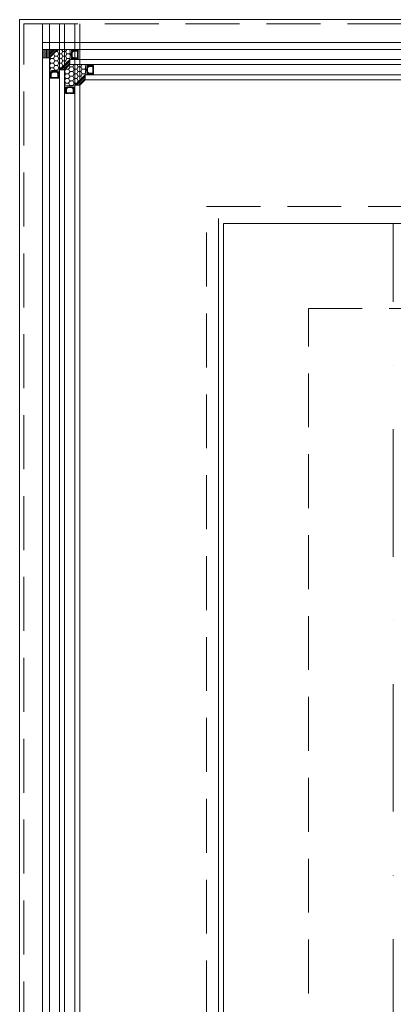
# Model space of a CAD drawing. Header units: millimetres. Extents: x 213386 to 506888, y 183055 to 450952.
# Tile 232 of 256: x 373037 to 373477, y 306813 to 307972. Entities that reach past the tile are written whole.
import ezdxf

# ---------------------------------------------------------------- set-up
doc = ezdxf.new("R2010")
doc.units = ezdxf.units.MM
doc.linetypes.add('CK_Čerchovaná 50', pattern=[6, 3, -1.5, 0, -1.5])
doc.linetypes.add('ČÁRKOVANÁ', pattern=[19.05, 12.7, -6.35])
doc.layers.add('FASÁDA DETAILNÍ', color=255, linetype='Continuous', lineweight=0)
doc.layers.add('TENKA', color=255, linetype='Continuous', lineweight=0)
pattern_1 = [(225, (415453.0111, 232372.1125), (1.122532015, -1.122532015), [])]

msp = doc.modelspace()

# ---------------------------------------------------------------- hatches: boundary and pattern name
at = {"layer": 'FASÁDA DETAILNÍ'}
h = msp.add_hatch(dxfattribs=at)
h.set_pattern_fill('ANSI31', color=256, scale=0.5, angle=225)
h.set_pattern_definition([(270, (415453.0111, 232372.1125), (1.5875, -5e-16), [])])
h.paths.add_polyline_path([(373063.6, 307927.2), (373071.6, 307927.2), (373071.6, 307937.2), (373063.6, 307937.2)])
h = msp.add_hatch(dxfattribs=at)
h.set_pattern_fill('HONEY', color=256, angle=180)
h.set_pattern_definition([(180, (415453.011, 232372.1125), (-4.7625, -2.74963), [3.175, -6.35]), (300, (415453.011, 232372.1125), (4.76249943, -2.749630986), [3.175, -6.35]), (240, (415453.011, 232372.1125), (-5.7e-07, -5.499260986), [-6.35, 3.175])])
edge = h.paths.add_edge_path()
edge.add_line((373081.6, 307937.2), (373071.6, 307927.2))
edge.add_line((373071.6, 307927.2), (373071.6, 307927.2))
edge.add_line((373071.6, 307927.2), (373071.6, 307913.2))
edge.add_arc((373077.6, 307935), 22.7, 254.6728, 285.3273)
edge.add_line((373083.6, 307913.2), (373095.6, 307925.2))
edge.add_arc((373073.7, 307931.2), 22.7, 344.6728, 375.3272)
edge.add_line((373095.6, 307937.2), (373081.6, 307937.2))
h = msp.add_hatch(dxfattribs=at)
h.set_pattern_fill('ANSI31', color=256, scale=0.5, angle=180)
h.set_pattern_definition(pattern_1)
h.paths.add_polyline_path([(373071.6, 307927.2), (373071.6, 307927.2), (373081.6, 307937.2), (373071.6, 307937.2)])
h = msp.add_hatch(dxfattribs=at)
h.set_pattern_fill('ANSI31', color=256, scale=0.5, angle=180)
h.set_pattern_definition(pattern_1)
h.paths.add_polyline_path([(373083.6, 307913.2), (373089.6, 307913.2), (373095.6, 307919.2), (373095.6, 307925.2)])
h = msp.add_hatch(dxfattribs=at)
h.set_pattern_fill('HONEY', color=256, angle=180)
h.set_pattern_definition([(180, (415471.0118, 232354.1125), (-4.7625, -2.74963), [3.175, -6.35]), (300, (415471.0118, 232354.1125), (4.76249943, -2.749630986), [3.175, -6.35]), (240, (415471.0118, 232354.1125), (-5.7e-07, -5.499260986), [-6.35, 3.175])])
edge = h.paths.add_edge_path()
edge.add_line((373095.6, 307919.2), (373089.6, 307913.2))
edge.add_line((373089.6, 307913.2), (373089.6, 307913.2))
edge.add_line((373089.6, 307913.2), (373089.6, 307895.2))
edge.add_arc((373095.6, 307917), 22.7, 254.6728, 285.3273)
edge.add_line((373101.6, 307895.2), (373113.6, 307907.2))
edge.add_arc((373091.7, 307913.2), 22.7, 344.6728, 375.3272)
edge.add_line((373113.6, 307919.2), (373095.6, 307919.2))
h = msp.add_hatch(dxfattribs=at)
h.set_pattern_fill('ANSI31', color=256, scale=0.5, angle=180)
h.set_pattern_definition([(225, (415471.0118, 232354.1125), (1.122532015, -1.122532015), [])])
h.paths.add_polyline_path([(373101.6, 307895.2), (373107.6, 307895.2), (373113.6, 307901.2), (373113.6, 307907.2)])

# ---------------------------------------------------------------- linework, layer by layer
for p, q in [((373063.6, 288952.7), (373063.6, 307967.2)), ((373063.6, 293752.7), (373063.6, 307967.2)), ((373063.6, 284292.2), (373063.6, 307967.2)), ((373071.6, 307967.2), (373071.6, 288952.7)), ((373071.6, 307967.2), (373071.6, 293752.7)), ((373071.6, 307967.2), (373071.6, 297319)), ((373071.6, 307967.2), (373071.6, 292519)), ((373071.6, 307967.2), (373071.6, 287719)), ((373083.6, 288952.7), (373083.6, 307967.2)), ((373083.6, 293752.7), (373083.6, 307967.2)), ((373083.6, 297319), (373083.6, 307967.2)), ((373083.6, 292519), (373083.6, 307967.2)), ((373083.6, 287719), (373083.6, 307967.2)), ((373089.6, 307967.2), (373089.6, 288952.7)), ((373089.6, 307967.2), (373089.6, 293752.7)), ((373089.6, 307967.2), (373089.6, 297319)), ((373089.6, 307967.2), (373089.6, 292519)), ((373089.6, 307967.2), (373089.6, 287719)), ((373101.6, 288952.7), (373101.6, 307967.2)), ((373101.6, 293752.7), (373101.6, 307967.2)), ((373101.6, 297319), (373101.6, 307967.2)), ((373101.6, 292519), (373101.6, 307967.2)), ((373101.6, 287719), (373101.6, 307967.2)), ((373107.6, 307967.2), (373107.6, 288952.7)), ((373107.6, 307967.2), (373107.6, 293752.7)), ((373063.6, 305977.7), (373063.6, 307945.2)), ((373063.6, 307945.2), (373531.1, 307945.2)), ((373063.6, 307937.2), (373063.6, 307945.2)), ((373531.1, 307937.2), (373063.6, 307937.2)), ((373063.6, 307937.2), (373063.6, 307927.2)), ((373071.6, 307913.2), (373071.6, 307937.2)), ((373081.6, 307937.2), (373071.6, 307927.2)), ((373071.6, 307927.2), (373063.6, 307927.2)), ((373071.6, 307927.2), (373071.6, 305977.7)), ((373095.6, 307925.2), (373083.6, 307913.2)), ((373095.6, 307925.2), (373531.1, 307925.2)), ((373095.6, 307919.2), (373095.6, 307925.2)), ((373083.6, 305977.7), (373083.6, 307913.2)), ((373089.6, 307913.2), (373083.6, 307913.2)), ((373095.6, 307919.2), (373089.6, 307913.2)), ((373089.6, 307913.2), (373089.6, 305977.7)), ((373531.1, 307919.2), (373095.6, 307919.2)), ((373113.6, 307907.2), (373101.6, 307895.2)), ((373113.6, 307901.2), (373107.6, 307895.2)), ((373531.1, 307907.2), (373113.6, 307907.2)), ((373113.6, 307901.2), (373113.6, 307907.2)), ((373113.6, 307901.2), (373531.1, 307901.2)), ((373101.6, 305977.7), (373101.6, 307895.2)), ((373107.6, 307895.2), (373101.6, 307895.2)), ((373107.6, 307895.2), (373107.6, 305977.7))]:
    msp.add_line(p, q, dxfattribs=at)
for points in [[(399616.6, 284292.2), (373036.6, 284292.2), (373036.6, 307972.2), (399616.6, 307972.2)], [(373105.6, 307926.2), (373099.6, 307926.2), (373097.6, 307928.2), (373097.6, 307934.2), (373099.6, 307936.2), (373105.6, 307936.2), (373105.6, 307931.7), (373105.1, 307931.7), (373105.1, 307930.7), (373105.6, 307930.7)], [(373104.6, 307935.2), (373104.6, 307927.2), (373100.1, 307927.2), (373098.6, 307928.6), (373098.6, 307933.6), (373100.1, 307935.2)], [(373082.6, 307903.2), (373082.6, 307909.2), (373080.6, 307911.2), (373074.6, 307911.2), (373072.6, 307909.2), (373072.6, 307903.2), (373077.1, 307903.2), (373077.1, 307903.7), (373078.1, 307903.7), (373078.1, 307903.2)], [(373123.6, 307908.2), (373117.6, 307908.2), (373115.6, 307910.2), (373115.6, 307916.2), (373117.6, 307918.2), (373123.6, 307918.2), (373123.6, 307913.7), (373123.1, 307913.7), (373123.1, 307912.7), (373123.6, 307912.7)], [(373122.6, 307917.2), (373122.6, 307909.2), (373118.1, 307909.2), (373116.6, 307910.6), (373116.6, 307915.6), (373118.1, 307917.2)], [(373073.6, 307904.2), (373081.6, 307904.2), (373081.6, 307908.7), (373080.2, 307910.2), (373075.2, 307910.2), (373073.6, 307908.7)], [(373100.6, 307885.2), (373100.6, 307891.2), (373098.6, 307893.2), (373092.6, 307893.2), (373090.6, 307891.2), (373090.6, 307885.2), (373095.1, 307885.2), (373095.1, 307885.7), (373096.1, 307885.7), (373096.1, 307885.2)], [(373091.6, 307886.2), (373099.6, 307886.2), (373099.6, 307890.7), (373098.2, 307892.2), (373093.2, 307892.2), (373091.6, 307890.7)], [(399376.6, 284532.2), (373276.6, 284532.2), (373276.6, 307732.2), (399376.6, 307732.2)]]:
    msp.add_lwpolyline(points, close=True, dxfattribs=at)
at = {"layer": 'FASÁDA DETAILNÍ', "linetype": 'ČÁRKOVANÁ', "ltscale": 5}
msp.add_lwpolyline([(399611.6, 284297.2), (373041.6, 284297.2), (373041.6, 307967.2), (399611.6, 307967.2)], close=True, dxfattribs=at)
at = {"layer": 'FASÁDA DETAILNÍ', "color": 7, "linetype": 'ČÁRKOVANÁ', "ltscale": 5}
for points in [[(399396.6, 284512.2), (373256.6, 284512.2), (373256.6, 307752.2), (399396.6, 307752.2)], [(399276.6, 284632.2), (373376.6, 284632.2), (373376.6, 307632.2), (399276.6, 307632.2)]]:
    msp.add_lwpolyline(points, close=True, dxfattribs=at)
at = {"layer": 'FASÁDA DETAILNÍ'}
msp.add_lwpolyline([(373270.6, 305538.7), (373270.6, 307738.2)], dxfattribs=at)
for centre, radius, start, end in [((373073.7, 307931.2), 22.7, 344.6728, 15.3272), ((373101.2, 307935.8), 3.55, 157.591, 202.7062), ((373100.8, 307935.9), 2.9, 154.7048, 204.6933), ((373100.5, 307936.1), 2.25, 151.5972, 208.4727), ((373100.2, 307936.2), 1.71, 147.3143, 212.7051), ((373100.1, 307936.4), 1.26, 141.5004, 218.0344), ((373100, 307936.5), 0.879, 133.5036, 226.0051), ((373100, 307936.7), 0.596, 123.0366, 236.9634), ((373100.3, 307936.7), 0.596, 123.0366, 236.9634), ((373100.6, 307936.7), 0.596, 123.0366, 236.9634), ((373100.9, 307936.7), 0.596, 123.0366, 236.9634), ((373101.2, 307936.7), 0.596, 123.0366, 236.9634), ((373101.5, 307936.7), 0.596, 123.0366, 236.9634), ((373101.7, 307936.7), 0.596, 123.0366, 236.9634), ((373102, 307936.7), 0.596, 123.0366, 236.9634), ((373102.3, 307936.7), 0.596, 123.0366, 236.9634), ((373102.6, 307936.7), 0.596, 123.0366, 236.9634), ((373102.9, 307936.7), 0.596, 123.0366, 236.9634), ((373103.2, 307936.7), 0.596, 123.0366, 236.9634), ((373103.5, 307936.7), 0.596, 123.0366, 236.9634), ((373101.2, 307926.5), 3.55, 157.2938, 202.409), ((373100.8, 307926.4), 2.9, 155.3067, 205.2952), ((373100.5, 307926.2), 2.25, 151.5273, 208.4028), ((373100.2, 307926.1), 1.71, 147.2949, 212.6857), ((373100.1, 307925.9), 1.26, 141.9656, 218.4996), ((373100, 307925.8), 0.879, 133.9949, 226.4964), ((373100, 307925.7), 0.596, 123.0366, 236.9634), ((373100.3, 307925.7), 0.596, 123.0366, 236.9634), ((373100.6, 307925.7), 0.596, 123.0366, 236.9634), ((373100.9, 307925.7), 0.596, 123.0366, 236.9634), ((373101.2, 307925.7), 0.596, 123.0366, 236.9634), ((373101.5, 307925.7), 0.596, 123.0366, 236.9634), ((373101.7, 307925.7), 0.596, 123.0366, 236.9634), ((373102, 307925.7), 0.596, 123.0366, 236.9634), ((373102.3, 307925.7), 0.596, 123.0366, 236.9634), ((373102.6, 307925.7), 0.596, 123.0366, 236.9634), ((373102.9, 307925.7), 0.596, 123.0366, 236.9634), ((373103.2, 307925.7), 0.596, 123.0366, 236.9634), ((373103.5, 307925.7), 0.596, 123.0366, 236.9634), ((373077.6, 307935), 22.7, 254.6728, 285.3272), ((373073, 307907.6), 3.55, 67.2938, 112.409), ((373072.9, 307908), 2.9, 65.3067, 115.2952), ((373082.3, 307907.6), 3.55, 67.591, 112.7062), ((373082.4, 307908), 2.9, 64.7048, 114.6933), ((373091.7, 307913.2), 22.7, 344.6728, 15.3272), ((373119.2, 307917.8), 3.55, 157.591, 202.7062), ((373118.8, 307917.9), 2.9, 154.7048, 204.6933), ((373118.5, 307918.1), 2.25, 151.5972, 208.4727), ((373118.2, 307918.2), 1.71, 147.3143, 212.7051), ((373118.1, 307918.4), 1.26, 141.5004, 218.0344), ((373118, 307918.5), 0.879, 133.5036, 226.0051), ((373118, 307918.7), 0.596, 123.0366, 236.9634), ((373118.3, 307918.7), 0.596, 123.0366, 236.9634), ((373118.6, 307918.7), 0.596, 123.0366, 236.9634), ((373118.9, 307918.7), 0.596, 123.0366, 236.9634), ((373119.2, 307918.7), 0.596, 123.0366, 236.9634), ((373119.5, 307918.7), 0.596, 123.0366, 236.9634), ((373119.7, 307918.7), 0.596, 123.0366, 236.9634), ((373120, 307918.7), 0.596, 123.0366, 236.9634), ((373120.3, 307918.7), 0.596, 123.0366, 236.9634), ((373120.6, 307918.7), 0.596, 123.0366, 236.9634), ((373120.9, 307918.7), 0.596, 123.0366, 236.9634), ((373121.2, 307918.7), 0.596, 123.0366, 236.9634), ((373121.5, 307918.7), 0.596, 123.0366, 236.9634), ((373072.7, 307908.3), 2.25, 61.5273, 118.4028), ((373072.6, 307908.6), 1.71, 57.2949, 122.6857), ((373072.4, 307908.7), 1.26, 51.9656, 128.4996), ((373072.3, 307908.8), 0.879, 43.9949, 136.4964), ((373072.1, 307908.8), 0.596, 33.0366, 146.9634), ((373072.1, 307908.5), 0.596, 33.0366, 146.9634), ((373072.1, 307908.2), 0.596, 33.0366, 146.9634), ((373072.1, 307907.9), 0.596, 33.0366, 146.9634), ((373072.1, 307907.6), 0.596, 33.0366, 146.9634), ((373072.1, 307907.3), 0.596, 33.0366, 146.9634), ((373072.1, 307907), 0.596, 33.0366, 146.9634), ((373072.1, 307906.8), 0.596, 33.0366, 146.9634), ((373072.1, 307906.5), 0.596, 33.0366, 146.9634), ((373072.1, 307906.2), 0.596, 33.0366, 146.9634), ((373072.1, 307905.9), 0.596, 33.0366, 146.9634), ((373072.1, 307905.6), 0.596, 33.0366, 146.9634), ((373072.1, 307905.3), 0.596, 33.0366, 146.9634), ((373082.6, 307908.3), 2.25, 61.5972, 118.4727), ((373082.7, 307908.6), 1.71, 57.3143, 122.7051), ((373082.9, 307908.7), 1.26, 51.5004, 128.0344), ((373083, 307908.8), 0.879, 43.5036, 136.0051), ((373083.1, 307908.8), 0.596, 33.0366, 146.9634), ((373083.1, 307908.5), 0.596, 33.0366, 146.9634), ((373083.1, 307908.2), 0.596, 33.0366, 146.9634), ((373083.1, 307907.9), 0.596, 33.0366, 146.9634), ((373083.1, 307907.6), 0.596, 33.0366, 146.9634), ((373083.1, 307907.3), 0.596, 33.0366, 146.9634), ((373083.1, 307907), 0.596, 33.0366, 146.9634), ((373083.1, 307906.8), 0.596, 33.0366, 146.9634), ((373083.1, 307906.5), 0.596, 33.0366, 146.9634), ((373083.1, 307906.2), 0.596, 33.0366, 146.9634), ((373083.1, 307905.9), 0.596, 33.0366, 146.9634), ((373083.1, 307905.6), 0.596, 33.0366, 146.9634), ((373083.1, 307905.3), 0.596, 33.0366, 146.9634), ((373119.2, 307908.5), 3.55, 157.2938, 202.409), ((373118.8, 307908.4), 2.9, 155.3067, 205.2952), ((373118.5, 307908.2), 2.25, 151.5273, 208.4028), ((373118.2, 307908.1), 1.71, 147.2949, 212.6857), ((373118.1, 307907.9), 1.26, 141.9656, 218.4996), ((373118, 307907.8), 0.879, 133.9949, 226.4964), ((373118, 307907.7), 0.596, 123.0366, 236.9634), ((373118.3, 307907.7), 0.596, 123.0366, 236.9634), ((373118.6, 307907.7), 0.596, 123.0366, 236.9634), ((373118.9, 307907.7), 0.596, 123.0366, 236.9634), ((373119.2, 307907.7), 0.596, 123.0366, 236.9634), ((373119.5, 307907.7), 0.596, 123.0366, 236.9634), ((373119.7, 307907.7), 0.596, 123.0366, 236.9634), ((373120, 307907.7), 0.596, 123.0366, 236.9634), ((373120.3, 307907.7), 0.596, 123.0366, 236.9634), ((373120.6, 307907.7), 0.596, 123.0366, 236.9634), ((373120.9, 307907.7), 0.596, 123.0366, 236.9634), ((373121.2, 307907.7), 0.596, 123.0366, 236.9634), ((373121.5, 307907.7), 0.596, 123.0366, 236.9634), ((373095.6, 307917), 22.7, 254.6728, 285.3272), ((373091, 307889.6), 3.55, 67.2938, 112.409), ((373090.9, 307890), 2.9, 65.3067, 115.2952), ((373090.7, 307890.3), 2.25, 61.5273, 118.4028), ((373090.6, 307890.6), 1.71, 57.2949, 122.6857), ((373090.4, 307890.7), 1.26, 51.9656, 128.4996), ((373090.3, 307890.8), 0.879, 43.9949, 136.4964), ((373090.1, 307890.8), 0.596, 33.0366, 146.9634), ((373090.1, 307890.5), 0.596, 33.0366, 146.9634), ((373090.1, 307890.2), 0.596, 33.0366, 146.9634), ((373090.1, 307889.9), 0.596, 33.0366, 146.9634), ((373090.1, 307889.6), 0.596, 33.0366, 146.9634), ((373090.1, 307889.3), 0.596, 33.0366, 146.9634), ((373090.1, 307889), 0.596, 33.0366, 146.9634), ((373090.1, 307888.8), 0.596, 33.0366, 146.9634), ((373090.1, 307888.5), 0.596, 33.0366, 146.9634), ((373090.1, 307888.2), 0.596, 33.0366, 146.9634), ((373090.1, 307887.9), 0.596, 33.0366, 146.9634), ((373090.1, 307887.6), 0.596, 33.0366, 146.9634), ((373090.1, 307887.3), 0.596, 33.0366, 146.9634), ((373100.3, 307889.6), 3.55, 67.591, 112.7062), ((373100.4, 307890), 2.9, 64.7048, 114.6933), ((373100.6, 307890.3), 2.25, 61.5972, 118.4727), ((373100.7, 307890.6), 1.71, 57.3143, 122.7051), ((373100.9, 307890.7), 1.26, 51.5004, 128.0344), ((373101, 307890.8), 0.879, 43.5036, 136.0051), ((373101.1, 307890.8), 0.596, 33.0366, 146.9634), ((373101.1, 307890.5), 0.596, 33.0366, 146.9634), ((373101.1, 307890.2), 0.596, 33.0366, 146.9634), ((373101.1, 307889.9), 0.596, 33.0366, 146.9634), ((373101.1, 307889.6), 0.596, 33.0366, 146.9634), ((373101.1, 307889.3), 0.596, 33.0366, 146.9634), ((373101.1, 307889), 0.596, 33.0366, 146.9634), ((373101.1, 307888.8), 0.596, 33.0366, 146.9634), ((373101.1, 307888.5), 0.596, 33.0366, 146.9634), ((373101.1, 307888.2), 0.596, 33.0366, 146.9634), ((373101.1, 307887.9), 0.596, 33.0366, 146.9634), ((373101.1, 307887.6), 0.596, 33.0366, 146.9634), ((373101.1, 307887.3), 0.596, 33.0366, 146.9634)]:
    msp.add_arc(centre, radius, start, end, dxfattribs=at)
at = {"layer": 'TENKA', "linetype": 'CK_Čerchovaná 50', "ltscale": 50}
msp.add_line((373476.6, 284532.2), (373476.6, 307732.2), dxfattribs=at)

doc.saveas('drawing.dxf')
